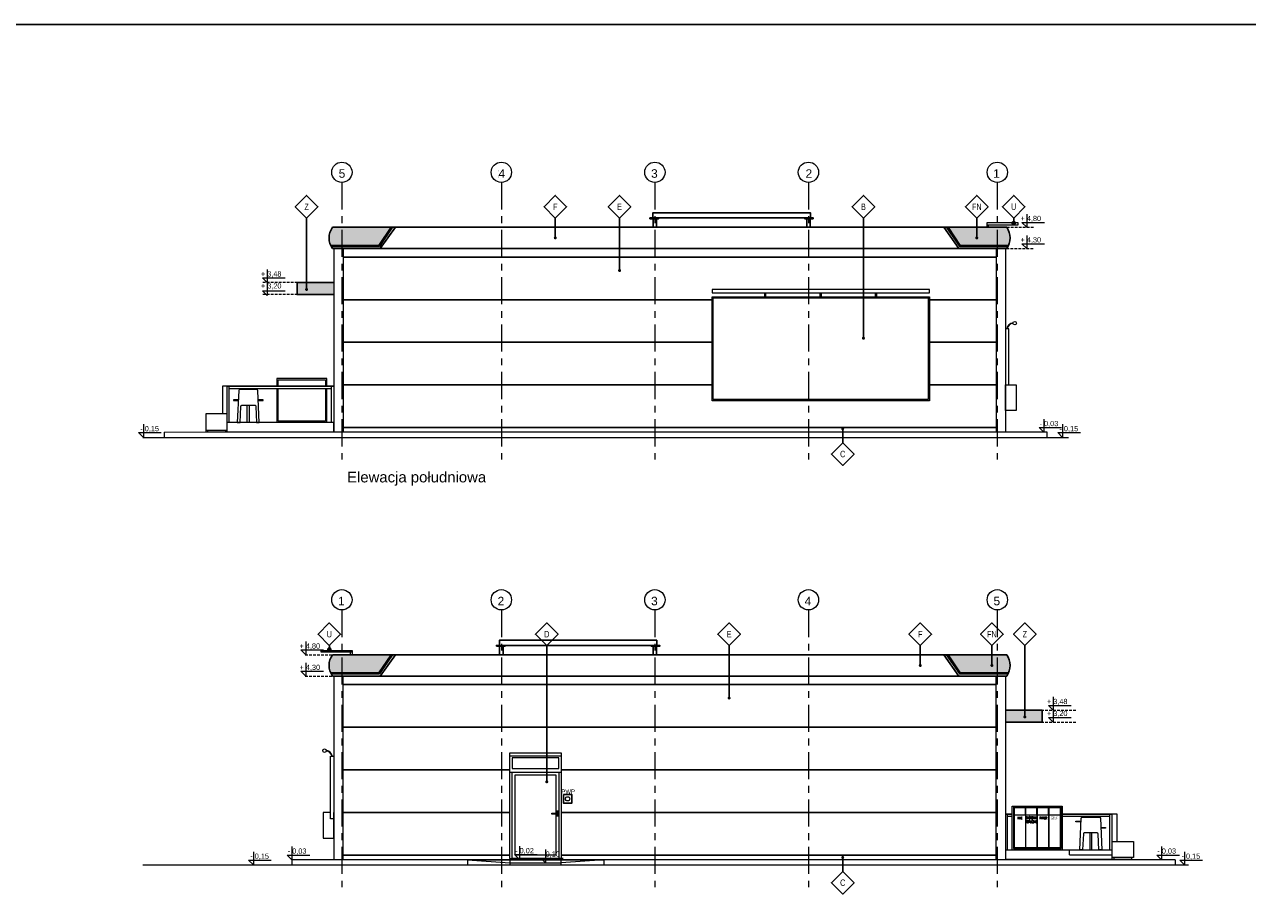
# Model space of a CAD drawing. Header units: centimetres. Extents: x 4120 to 19220, y -7417 to 180.
# Tile 153 of 223: x 10364 to 13232, y -1873 to 180. Entities that reach past the tile are written whole.
import ezdxf
from ezdxf.enums import TextEntityAlignment as Align

# ---------------------------------------------------------------- set-up
doc = ezdxf.new("R2010")
doc.units = ezdxf.units.CM
doc.linetypes.add('( Hidden )', pattern=[0.375, 0.25, -0.125])
doc.linetypes.add('Linia siatki', pattern=[22.225, 12.7, -3.175, 3.175, -3.175])
doc.layers.add('!UWAGI', color=6, linetype='Continuous', plot=False)
for name, color, linetype in [('0 @ 1', 7, 'Continuous'), ('a_blenda elewacyjna', 1, 'Continuous'), ('a_elewacje', 252, 'Continuous'), ('A_krawężniki', 8, 'Continuous'), ('A_okna', 3, 'Continuous'), ('A_opisy', 7, 'Continuous'), ('a_reklama', 30, 'Continuous')]:
    doc.layers.add(name, color=color, linetype=linetype)
for name, color, linetype, lineweight in [('A_Dach', 4, 'Continuous', 13), ('A_Osie', 8, 'Continuous', 9), ('INSTAL', 50, 'Continuous', 30), ('Instalacje elektryczne', 1, 'Continuous', 20), ('Instalacje gaz', 40, 'Continuous', 9), ('ogródek', 163, 'Continuous', 18)]:
    doc.layers.add(name, color=color, linetype=linetype, lineweight=lineweight)
doc.styles.add('Arial', font='arial.ttf', dxfattribs={"height": 25})
doc.styles.add('Arial_4', font='arial.ttf', dxfattribs={"height": 122.941617})
doc.styles.add('JACEK_07', font='SIMPLEX.SHX', dxfattribs={"width": 0.7})
doc.styles.add('PB-100', font='simplex.shx', dxfattribs={"width": 0.7, "height": 15})
doc.styles.get("Standard").update_dxf_attribs({"font": 'arial.ttf'})
doc.styles.add('style1', font='ARIALN.TTF', dxfattribs={"width": 0.9})
doc.dimstyles.new('ISO-25', dxfattribs={"dimtxt": 2.5, "dimasz": 2.5, "dimexe": 1.25, "dimexo": 0.625, "dimtad": 1, "dimtxsty": 'Standard', "dimcen": 2.5, "dimadec": 0, "dimazin": 0, "dimtfac": 1, "dimtmove": 0, "dimatfit": 3, "dimfxl": 1, "dimarcsym": 0})

# ---------------------------------------------------------------- blocks, each defined once
blk = doc.blocks.new('em4_el-ozn_50i100')
at = {"color": 3}
blk.add_lwpolyline([(0, -73.2), (26.5, -46.7), (0, -20.1), (-26.5, -46.7)], close=True, dxfattribs=at)
at = {"linetype": 'Continuous', "lineweight": 0, "style": 'PB-100', "width": 0.7}
blk.add_attdef('SYMBOL', text='', height=15, rotation=0, dxfattribs=at).set_placement((0, -46.7), align=Align.MIDDLE_CENTER)
blk = doc.blocks.new('Siatka - M_Symbol siatki - okrąg-24584-4 Piętro 2 bud 2 parter bud 1')
at = {"layer": 'A_Osie', "color": 7}
blk.add_circle((0, 0), 4.77, dxfattribs=at)

msp = doc.modelspace()

# ---------------------------------------------------------------- hatches: boundary and pattern name
at = {"layer": 'a_blenda elewacyjna', "true_color": 0xbb1e10}
for points in [[(11227.3, -295.73), (11086.44, -295.73, 0.282799), (11083.36, -340.73), (11196.37, -340.73)], [(12526.57, -295.73), (12667.44, -295.73, -0.282799), (12670.51, -340.73), (12557.51, -340.73)], [(11227.3, -1298.73), (11086.44, -1298.73, 0.282799), (11083.36, -1343.73), (11196.37, -1343.73)], [(12526.57, -1298.73), (12667.44, -1298.73, -0.282799), (12670.51, -1343.73), (12557.51, -1343.73)]]:
    msp.add_hatch(color=22, dxfattribs=at).paths.add_polyline_path(points)
at = {"layer": 'A_Dach'}
for points in [[(12687.38, -285.83, 1), (12680.29, -285.83, 1)], [(11082.55, -1286.14, 1), (11075.46, -1286.14, 1)]]:
    msp.add_hatch(color=3, dxfattribs=at).paths.add_polyline_path(points)
at = {"layer": 'a_elewacje', "true_color": 0x4c4a44}
for points in [[(11089.44, -425.62), (11003.44, -425.62), (11003.44, -453.73), (11089.44, -453.73), (11089.44, -453.73)], [(12664.44, -1428.62), (12750.44, -1428.62), (12750.44, -1456.73), (12664.44, -1456.73)]]:
    msp.add_hatch(color=59, dxfattribs=at).paths.add_polyline_path(points)

# ---------------------------------------------------------------- linework, layer by layer
at = {"layer": '!UWAGI'}
msp.add_lwpolyline([(19219.7, -7416.68), (4119.7, -7416.68), (4119.7, 180), (19219.7, 180)], close=True, dxfattribs=at)
at = {"layer": 'a_blenda elewacyjna', "color": 8}
for p, q in [((11850.94, -274.73), (11830.94, -274.73)), ((11838.44, -295.73), (11838.44, -275.73)), ((11846.44, -275.73), (11846.44, -295.73)), ((12213.94, -274.73), (12193.94, -274.73)), ((12198.44, -275.73), (12198.44, -295.73)), ((12206.44, -275.73), (12206.44, -295.73)), ((11470.94, -1277.74), (11490.94, -1277.74)), ((11478.44, -1278.74), (11478.44, -1298.73)), ((11486.44, -1278.74), (11486.44, -1298.73)), ((11833.94, -1277.74), (11853.94, -1277.74)), ((11838.44, -1278.74), (11838.44, -1298.73)), ((11846.44, -1298.73), (11846.44, -1278.74))]:
    msp.add_line(p, q, dxfattribs=at)
for points in [[(11850.94, -273.73), (11830.94, -273.73), (11830.94, -275.73), (11850.94, -275.73)], [(12206.99, -273.73), (11837.89, -273.73), (11837.89, -261.73), (12206.99, -261.73)], [(12213.94, -275.73), (12193.94, -275.73), (12193.94, -273.73), (12213.94, -273.73)], [(11470.94, -1278.74), (11490.94, -1278.74), (11490.94, -1276.74), (11470.94, -1276.74)], [(11477.89, -1276.74), (11846.99, -1276.74), (11846.99, -1264.74), (11477.89, -1264.74)], [(11833.94, -1276.74), (11853.94, -1276.74), (11853.94, -1278.74), (11833.94, -1278.74)]]:
    msp.add_lwpolyline(points, close=True, dxfattribs=at)
at = {"layer": 'a_blenda elewacyjna', "color": 16}
for points in [[(11082.15, -338.23), (11195.33, -338.23), (11224.01, -295.73)], [(11083.36, -340.73), (11196.37, -340.73), (11227.3, -295.73)], [(12670.51, -340.73), (12557.51, -340.73), (12526.57, -295.73)], [(12671.72, -338.23), (12558.55, -338.23), (12529.87, -295.73)], [(11082.15, -1341.23), (11195.33, -1341.23), (11224.01, -1298.73)], [(11083.36, -1343.73), (11196.37, -1343.73), (11227.3, -1298.73)], [(12670.51, -1343.73), (12557.51, -1343.73), (12526.57, -1298.73)], [(12671.72, -1341.23), (12558.55, -1341.23), (12529.87, -1298.73)]]:
    msp.add_lwpolyline(points, dxfattribs=at)
at = {"layer": 'a_blenda elewacyjna', "color": 8}
for points in [[(11086.44, -345.73), (11198.44, -345.73), (11233.95, -295.73)], [(12526.57, -295.73), (11227.3, -295.73)], [(12667.44, -345.73), (12555.44, -345.73), (12519.93, -295.73)], [(11198.44, -345.73), (12555.44, -345.73)], [(11086.44, -1348.73), (11198.44, -1348.73), (11233.95, -1298.73)], [(12526.57, -1298.73), (11227.3, -1298.73)], [(12667.44, -1348.73), (12555.44, -1348.73), (12519.93, -1298.73)], [(11198.44, -1348.73), (12555.44, -1348.73)]]:
    msp.add_lwpolyline(points, dxfattribs=at)
at = {"layer": 'a_blenda elewacyjna', "color": 16, "transparency": 33554559}
for points in [[(11227.3, -295.73), (11086.44, -295.73)], [(12526.57, -295.73), (12667.44, -295.73)], [(11227.3, -1298.73), (11086.44, -1298.73)], [(12526.57, -1298.73), (12667.44, -1298.73)]]:
    msp.add_lwpolyline(points, dxfattribs=at)
at = {"layer": 'a_blenda elewacyjna', "color": 16}
for centre, start, end in [((11121.5, -320.73), 144.51066, 215.48934), ((12632.38, -320.73), 324.51066, 35.48934), ((11121.5, -1323.73), 144.51066, 215.48934), ((12632.38, -1323.73), 324.51066, 35.48934)]:
    msp.add_arc(centre, 43.06, start, end, dxfattribs=at)
at = {"layer": 'A_Dach', "color": 8}
for points in [[(12621.1, -289.73), (12694.1, -289.73), (12694.1, -285.73), (12621.1, -285.73), (12621.1, -295.73), (12625.1, -295.73), (12625.1, -289.73)], [(11132.77, -1292.73), (11059.77, -1292.73), (11059.77, -1288.73), (11132.77, -1288.73), (11132.77, -1298.73)], [(11128.77, -1298.73), (11128.77, -1292.73)]]:
    msp.add_lwpolyline(points, dxfattribs=at)
at = {"layer": 'a_elewacje', "transparency": 33554534}
for p, q in [((12642.44, -365.73), (11111.44, -365.73)), ((11976.46, -465.73), (11111.44, -465.73)), ((12642.44, -465.73), (12486.46, -465.73)), ((11976.46, -565.73), (11111.44, -565.73)), ((12642.44, -565.73), (12486.46, -565.73)), ((11976.46, -665.73), (11111.44, -665.73)), ((12642.44, -665.73), (12486.46, -665.73)), ((12642.44, -765.73), (11111.44, -765.73)), ((12642.44, -1368.73), (11111.44, -1368.73)), ((12642.44, -1468.73), (11111.44, -1468.73)), ((11502.44, -1568.73), (11111.44, -1568.73)), ((12642.44, -1568.73), (11622.44, -1568.73)), ((11502.44, -1668.73), (11111.44, -1668.73)), ((12642.44, -1668.73), (11622.44, -1668.73)), ((11502.44, -1768.73), (11111.44, -1768.73)), ((12642.44, -1768.73), (11622.44, -1768.73))]:
    msp.add_line(p, q, dxfattribs=at)
at = {"layer": 'a_elewacje', "lineweight": 0}
for p, q in [((11111.44, -1778.73), (11111.44, -1348.73)), ((12642.44, -1778.73), (12642.44, -1348.73)), ((11089.44, -1778.73), (12664.44, -1778.73))]:
    msp.add_line(p, q, dxfattribs=at)
for points in [[(11089.44, -345.73), (11089.44, -775.73)], [(11111.44, -345.73), (11111.44, -775.73)], [(12642.44, -345.73), (12642.44, -775.73)], [(12664.44, -345.73), (12664.44, -775.73)], [(11089.44, -1348.73), (11089.44, -1778.73)], [(12664.44, -1348.73), (12664.44, -1778.73), (12664.44, -1778.73)]]:
    msp.add_lwpolyline(points, dxfattribs=at)
at = {"layer": 'a_elewacje', "color": 59, "true_color": 0x4c4a44}
for points in [[(11089.44, -425.62), (11003.44, -425.62), (11003.44, -453.73), (11089.44, -453.73)], [(12664.44, -1428.62), (12750.44, -1428.62), (12750.44, -1456.73), (12664.44, -1456.73)]]:
    msp.add_lwpolyline(points, dxfattribs=at)
at = {"layer": 'a_elewacje'}
msp.add_lwpolyline([(12664.44, -775.73), (12762.44, -776.73)], dxfattribs=at)
at = {"layer": 'A_krawężniki', "lineweight": 0}
for p, q in [((10641.44, -788.73), (12812.44, -788.73)), ((10691.44, -776.73), (11089.44, -775.73)), ((10691.44, -776.73), (10691.44, -788.73)), ((11089.44, -775.73), (12664.44, -775.73)), ((12762.44, -788.73), (12762.44, -776.73)), ((10641.44, -1791.73), (13093.44, -1791.73)), ((13062.44, -1779.73), (13062.44, -1791.73))]:
    msp.add_line(p, q, dxfattribs=at)
for points in [[(11089.44, -1778.73), (10991.44, -1779.73)], [(11403.07, -1779.73), (10991.44, -1779.73), (10991.44, -1791.73)], [(11403.07, -1779.73), (11403.07, -1791.73)], [(11403.07, -1779.73), (11502.44, -1786.73)], [(11403.07, -1779.73), (11502.44, -1779.73), (11502.44, -1791.73)], [(11502.44, -1779.73), (11622.44, -1779.73)], [(11502.44, -1786.73), (11622.44, -1786.73)], [(11722.44, -1779.73), (11622.44, -1786.73)], [(11622.44, -1791.73), (11622.44, -1779.73), (11722.44, -1779.73)], [(11722.44, -1779.73), (11722.44, -1791.73)], [(13062.44, -1779.73), (11722.44, -1779.73)]]:
    msp.add_lwpolyline(points, dxfattribs=at)
at = {"layer": 'A_okna', "color": 251, "lineweight": 0}
for points in [[(11502.44, -1776.73), (11502.44, -1528.73), (11622.44, -1528.73), (11622.44, -1776.73)], [(11502.44, -1573.79), (11622.44, -1573.79)], [(11507.44, -1573.79), (11617.44, -1573.79), (11617.44, -1776.73), (11507.44, -1776.73), (11507.44, -1573.79)], [(11610.44, -1672.65), (11610.44, -1768.73), (11514.44, -1768.73), (11514.44, -1580.79), (11610.44, -1580.79), (11610.44, -1670.19)], [(11612.7, -1672.65), (11612.7, -1676.83), (11615.28, -1676.83), (11615.28, -1665.44), (11612.7, -1665.44), (11612.7, -1670.19)], [(11502.44, -1776.73), (11622.44, -1776.73)], [(11502.44, -1776.73), (11502.44, -1778.73)], [(11622.44, -1776.73), (11622.44, -1778.73)]]:
    msp.add_lwpolyline(points, dxfattribs=at)
for points in [[(11622.44, -1536.73), (11502.44, -1536.73), (11502.44, -1528.73), (11622.44, -1528.73)], [(11617.44, -1565.79), (11617.44, -1540.79), (11507.44, -1540.79), (11507.44, -1565.79)], [(11613.8, -1670.19), (11613.8, -1672.65), (11600.52, -1672.65), (11600.52, -1670.19)]]:
    msp.add_lwpolyline(points, close=True, dxfattribs=at)
at = {"layer": 'A_opisy', "color": 251, "linetype": '( Hidden )', "lineweight": 0, "ltscale": 25}
for p, q in [((12667.44, -295.73), (12731.71, -295.73)), ((12667.39, -345.73), (12731.66, -345.73)), ((11013.45, -425.62), (10922.17, -425.62)), ((11013.45, -453.73), (10922.17, -453.73)), ((11022.21, -1298.73), (11086.49, -1298.73)), ((11022.16, -1348.73), (11086.44, -1348.73)), ((12739.04, -1428.62), (12830.31, -1428.62)), ((12739.04, -1456.73), (12830.31, -1456.73))]:
    msp.add_line(p, q, dxfattribs=at)
at = {"layer": 'A_opisy', "color": 3}
for points in [[(12683.84, -285.83), (12683.84, -274.13)], [(11079.01, -1286.14), (11079.01, -1277.13)]]:
    msp.add_lwpolyline(points, dxfattribs=at)
at = {"layer": 'A_opisy', "color": 7, "lineweight": 0}
for points in [[(12714.41, -264.7), (12714.41, -295.63), (12703.24, -284.45), (12756.17, -284.45)], [(12714.46, -314.8), (12714.46, -345.73), (12703.29, -334.55), (12756.22, -334.55)], [(10933.49, -394.69), (10933.49, -425.62), (10922.32, -414.44), (10975.25, -414.44)], [(10933.49, -425.01), (10933.49, -455.94), (10922.32, -444.76), (10975.25, -444.76)], [(10642.92, -757.8), (10642.92, -788.73), (10631.75, -777.55), (10684.68, -777.55)], [(12754.5, -745.8), (12754.5, -776.73), (12743.32, -765.55), (12796.25, -765.55)], [(12798.43, -757.8), (12798.43, -788.73), (12787.25, -777.55), (12840.18, -777.55)], [(11023.66, -1267.71), (11023.66, -1298.64), (11012.48, -1287.46), (11065.41, -1287.46)], [(11023.7, -1317.8), (11023.7, -1348.73), (11012.53, -1337.56), (11065.46, -1337.56)], [(12776.72, -1397.7), (12776.72, -1428.62), (12765.55, -1417.45), (12818.48, -1417.45)], [(12776.72, -1425.8), (12776.72, -1456.73), (12765.55, -1445.56), (12818.48, -1445.56)], [(10991.44, -1748.8), (10991.44, -1779.73), (10980.26, -1768.56), (11033.19, -1768.56)], [(11524.78, -1747.8), (11524.78, -1778.73), (11513.6, -1767.56), (11566.53, -1767.56)], [(13030.7, -1748.8), (13030.7, -1779.73), (13019.53, -1768.56), (13072.46, -1768.56)], [(10900.83, -1760.8), (10900.83, -1791.73), (10889.66, -1780.56), (10942.59, -1780.56)], [(11585.72, -1755.8), (11585.72, -1786.73), (11574.55, -1775.56), (11627.48, -1775.56)], [(13084.67, -1760.8), (13084.67, -1791.73), (13073.49, -1780.56), (13126.42, -1780.56)]]:
    msp.add_lwpolyline(points, dxfattribs=at)
at = {"layer": 'A_opisy', "color": 3}
for centre in [(12683.84, -285.83), (11079.01, -1286.14)]:
    msp.add_circle(centre, 3.54, dxfattribs=at)
at = {"layer": 'A_Osie', "linetype": 'Linia siatki', "ltscale": 5}
for p, q in [((11108.44, -190.73), (11108.44, -840.73)), ((11482.44, -190.73), (11482.44, -840.73)), ((11842.44, -190.73), (11842.44, -840.73)), ((12645.44, -190.73), (12645.44, -840.73)), ((11108.44, -1193.73), (11108.44, -1843.73)), ((11482.44, -1193.73), (11482.44, -1843.73)), ((11842.44, -1193.73), (11842.44, -1843.73)), ((12202.44, -1193.73), (12202.44, -1843.73)), ((12645.44, -1193.73), (12645.44, -1843.73))]:
    msp.add_line(p, q, dxfattribs=at)
at = {"layer": 'a_reklama', "lineweight": 0}
for points in [[(11976.46, -441.73), (11976.46, -449.73), (12486.46, -449.73), (12486.46, -441.73), (11976.46, -441.73)], [(12099.96, -458.73), (12099.96, -449.73)], [(12102.96, -458.73), (12102.96, -449.73)], [(12229.96, -458.73), (12229.96, -449.73)], [(12232.96, -458.73), (12232.96, -449.73)], [(12359.96, -458.73), (12359.96, -449.73)], [(12362.96, -458.73), (12362.96, -449.73)], [(12672.44, -665.73), (12672.44, -533.73), (12664.44, -533.73), (12664.44, -665.73)]]:
    msp.add_lwpolyline(points, dxfattribs=at)
for points in [[(11976.46, -458.73), (12486.46, -458.73), (12486.46, -702.73), (11976.46, -702.73)], [(11979.46, -461.73), (12483.46, -461.73), (12483.46, -699.73), (11979.46, -699.73)], [(11089.44, -1683.64), (11081.44, -1683.64), (11081.44, -1536.64), (11089.44, -1536.64)]]:
    msp.add_lwpolyline(points, close=True, dxfattribs=at)
for centre in [(12686.21, -520.73), (11067.67, -1523.64)]:
    msp.add_circle(centre, 4, dxfattribs=at)
for centre, radius, start, end in [((12685.33, -538.17), 18.47, 99.50086, 166.07657), ((12685.33, -538.17), 17.47, 100.27115, 165.26183), ((11068.55, -1541.08), 18.47, 13.92343, 80.49914), ((11068.55, -1541.08), 17.47, 14.73817, 79.72885)]:
    msp.add_arc(centre, radius, start, end, dxfattribs=at)
at = {"layer": 'INSTAL', "color": 10}
msp.add_lwpolyline([(11627.79, -1626.73), (11647.79, -1626.73), (11647.79, -1646.73), (11627.79, -1646.73)], close=True, dxfattribs=at)
at = {"layer": 'Instalacje elektryczne'}
msp.add_circle((11637.79, -1636.73), 5, dxfattribs=at)
at = {"layer": 'Instalacje gaz'}
for points in [[(12664.44, -665.73), (12689.44, -665.73), (12689.44, -725.73), (12664.44, -725.73), (12664.44, -665.73)], [(11081.44, -1668.73), (11064.44, -1668.73), (11064.44, -1728.73), (11089.44, -1728.73), (11089.44, -1668.73)]]:
    msp.add_lwpolyline(points, dxfattribs=at)
at = {"layer": 'ogródek', "lineweight": 18}
for p, q in [((11073.12, -650.73), (10956.12, -650.73)), ((10956.12, -650.73), (10956.12, -668.73)), ((11073.12, -668.73), (11073.12, -650.73)), ((11073.2, -668.73), (10828.2, -668.73)), ((10828.2, -668.73), (10828.2, -733.73)), ((10839.2, -775.73), (10839.2, -668.73)), ((11073.2, -669.73), (10839.2, -669.73)), ((10844.2, -753.73), (10844.2, -668.73)), ((11073.2, -674.73), (10844.2, -674.73)), ((10956.12, -674.73), (10956.12, -753.73)), ((11073.12, -753.73), (11073.12, -674.73)), ((11089.2, -668.73), (11073.2, -668.73)), ((11089.2, -669.73), (11073.2, -669.73)), ((11084.2, -674.73), (11073.2, -674.73)), ((11084.2, -753.73), (11084.2, -669.73)), ((10839.2, -733.73), (10789.2, -733.73)), ((10789.2, -733.73), (10789.2, -775.73)), ((10789.2, -771.73), (10839.2, -771.73)), ((10793.2, -771.73), (10793.2, -775.73)), ((10835.2, -771.73), (10835.2, -775.73)), ((11089.2, -753.73), (10839.2, -753.73)), ((12680.44, -1677.73), (12680.52, -1653.73)), ((12680.52, -1653.73), (12797.52, -1653.73)), ((12711.25, -1674.27), (12711.25, -1657.86)), ((12712.41, -1674.27), (12712.41, -1657.86)), ((12738.44, -1674.27), (12738.44, -1657.86)), ((12739.66, -1674.27), (12739.66, -1657.86)), ((12765.69, -1674.27), (12765.69, -1657.86)), ((12767.26, -1674.27), (12767.26, -1657.86)), ((12797.52, -1653.73), (12797.52, -1677.73)), ((12664.44, -1671.73), (12680.44, -1671.73)), ((12664.44, -1672.73), (12680.44, -1672.73)), ((12669.44, -1756.73), (12669.44, -1672.73)), ((12669.44, -1677.73), (12680.44, -1677.73)), ((12680.52, -1756.73), (12680.52, -1677.73)), ((12797.52, -1671.73), (12925.44, -1671.73)), ((12797.52, -1672.73), (12914.44, -1672.73)), ((12797.52, -1677.73), (12797.52, -1756.73)), ((12797.52, -1677.73), (12909.44, -1677.73)), ((12909.44, -1756.73), (12909.44, -1671.73)), ((12914.44, -1778.73), (12914.44, -1671.73)), ((12925.44, -1671.73), (12925.44, -1736.73)), ((12914.44, -1736.73), (12964.44, -1736.73)), ((12964.44, -1736.73), (12964.44, -1774.73)), ((12664.44, -1756.73), (12664.44, -1778.73)), ((12664.44, -1756.73), (12914.44, -1756.73)), ((12814.44, -1767.73), (12814.44, -1756.73)), ((12814.44, -1767.73), (12914.44, -1767.73)), ((12964.44, -1774.73), (12914.44, -1774.73)), ((12918.44, -1774.73), (12918.44, -1778.73)), ((12960.44, -1774.73), (12960.44, -1778.73))]:
    msp.add_line(p, q, dxfattribs=at)
for points in [[(10958.69, -668.73), (10958.69, -653.35), (11069.98, -653.35), (11069.98, -668.73)], [(11069.98, -674.73), (11069.98, -750.43), (10958.69, -750.43), (10958.69, -674.73)], [(11089.2, -668.73), (11089.2, -669.73)], [(10865.43, -700.9), (10854.12, -700.9), (10854.12, -702.5), (10865.35, -702.5)], [(10886.37, -753.73), (10886.37, -713.17)], [(10891.37, -713.17), (10891.37, -753.73), (10886.37, -753.73)], [(10924.12, -700.9), (10912.45, -700.9)], [(10912.52, -702.5), (10924.12, -702.5), (10924.12, -700.9)], [(10789.2, -775.73), (11089.2, -775.73), (11089.2, -753.73)], [(12664.44, -1671.73), (12664.44, -1672.73)], [(12664.44, -1671.73), (12664.44, -1672.73)], [(12829.52, -1688.91), (12841.18, -1688.91)], [(12841.11, -1690.51), (12829.52, -1690.51), (12829.52, -1688.91)], [(12862.26, -1716.18), (12862.26, -1756.73), (12867.26, -1756.73)], [(12867.26, -1756.73), (12867.26, -1716.18)], [(12888.21, -1703.91), (12899.52, -1703.91), (12899.52, -1705.51), (12888.28, -1705.51)], [(12960.44, -1778.73), (12664.44, -1778.73)]]:
    msp.add_lwpolyline(points, dxfattribs=at)
for points in [[(10914.79, -753.73), (10911.52, -679.7, 0.3652837), (10908.43, -676.34), (10869.43, -676.34, 0.374597), (10866.45, -678.94), (10862.97, -753.73), (10869.79, -753.73), (10871.57, -716.24, -0.3433769), (10874.19, -713.18), (10886.37, -713.17)], [(10886.37, -713.17), (10903.82, -713.16, -0.4562279), (10906.38, -716.11), (10908.09, -753.73), (10914.79, -753.73)], [(12838.85, -1756.73), (12842.12, -1682.7, -0.3652837), (12845.21, -1679.35), (12884.21, -1679.35, -0.374597), (12887.19, -1681.95), (12890.66, -1756.73), (12883.85, -1756.73), (12882.06, -1719.24, 0.3433769), (12879.44, -1716.19), (12867.26, -1716.18)], [(12867.26, -1716.18), (12849.82, -1716.16, 0.4562279), (12847.26, -1719.11), (12845.54, -1756.73), (12838.85, -1756.73)]]:
    msp.add_lwpolyline(points, format="xyb", dxfattribs=at)
for points in [[(12683.65, -1753.44), (12794.95, -1753.44), (12794.95, -1656.36), (12683.65, -1656.36)], [(12793.29, -1657.86), (12685.21, -1657.86), (12685.21, -1751.86), (12793.29, -1751.86)], [(12685.21, -1674.27), (12711.25, -1674.27), (12711.25, -1751.86), (12685.21, -1751.86)], [(12712.41, -1674.27), (12738.44, -1674.27), (12738.44, -1751.86), (12712.41, -1751.86)], [(12739.66, -1674.27), (12765.69, -1674.27), (12765.69, -1751.86), (12739.66, -1751.86)], [(12767.26, -1674.27), (12793.29, -1674.27), (12793.29, -1751.86), (12767.26, -1751.86)]]:
    msp.add_lwpolyline(points, close=True, dxfattribs=at)

# ---------------------------------------------------------------- block references
at = {"color": 6}
ref = msp.add_blockref('em4_el-ozn_50i100', (11025.65, -201.01), dxfattribs=dict(at, xscale=-1, rotation=0.003234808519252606))
ref.add_attrib('SYMBOL', 'Z', dxfattribs={"layer": '0 @ 1', "linetype": 'Continuous', "lineweight": 0, "height": 15, "rotation": 0.00323, "style": 'style1', "width": 0.9}).set_placement((11025.65, -247.68), align=Align.MIDDLE)
ref = msp.add_blockref('em4_el-ozn_50i100', (11759.53, -200.93), dxfattribs=dict(at, xscale=-1, rotation=0.003234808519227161))
ref.add_attrib('SYMBOL', 'E', dxfattribs={"layer": '0 @ 1', "linetype": 'Continuous', "lineweight": 0, "height": 15, "rotation": 0.00323, "style": 'style1', "width": 0.9}).set_placement((11759.53, -247.6), align=Align.MIDDLE)
ref = msp.add_blockref('em4_el-ozn_50i100', (12331.53, -200.93), dxfattribs=dict(at, xscale=-1, rotation=0.003234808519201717))
ref.add_attrib('SYMBOL', 'B', dxfattribs={"layer": '0 @ 1', "linetype": 'Continuous', "lineweight": 0, "height": 15, "rotation": 0.00323, "style": 'style1', "width": 0.9}).set_placement((12331.53, -247.6), align=Align.MIDDLE)
ref = msp.add_blockref('em4_el-ozn_50i100', (11588.96, -1203.93), dxfattribs=dict(at, rotation=0.0009039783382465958))
ref.add_attrib('SYMBOL', 'D', dxfattribs={"layer": '0 @ 1', "linetype": 'Continuous', "lineweight": 0, "height": 15, "rotation": 0.00091, "style": 'style1', "width": 0.9}).set_placement((11588.96, -1250.6), align=Align.MIDDLE)
ref = msp.add_blockref('em4_el-ozn_50i100', (12016.45, -1203.93), dxfattribs=dict(at, xscale=-1, rotation=0.003234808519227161))
ref.add_attrib('SYMBOL', 'E', dxfattribs={"layer": '0 @ 1', "linetype": 'Continuous', "lineweight": 0, "height": 15, "rotation": 0.00323, "style": 'style1', "width": 0.9}).set_placement((12016.45, -1250.6), align=Align.MIDDLE)
ref = msp.add_blockref('em4_el-ozn_50i100', (12709.94, -1203.92), dxfattribs=dict(at, xscale=-1, rotation=0.003234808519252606))
ref.add_attrib('SYMBOL', 'Z', dxfattribs={"layer": '0 @ 1', "linetype": 'Continuous', "lineweight": 0, "height": 15, "rotation": 0.00323, "style": 'style1', "width": 0.9}).set_placement((12709.94, -1250.59), align=Align.MIDDLE)
at = {"layer": 'A_opisy', "color": 6}
ref = msp.add_blockref('em4_el-ozn_50i100', (11608.95, -200.93), dxfattribs=dict(at, xscale=-1, rotation=0.003234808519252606))
ref.add_attrib('SYMBOL', 'F', dxfattribs={"layer": '0 @ 1', "linetype": 'Continuous', "lineweight": 0, "height": 15, "rotation": 0.00323, "style": 'style1', "width": 0.9}).set_placement((11608.95, -247.6), align=Align.MIDDLE)
ref = msp.add_blockref('em4_el-ozn_50i100', (12597.3, -200.93), dxfattribs=dict(at, xscale=-1, rotation=0.003234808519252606))
ref.add_attrib('SYMBOL', 'FN', dxfattribs={"layer": '0 @ 1', "linetype": 'Continuous', "lineweight": 0, "height": 15, "rotation": 0.00323, "style": 'style1', "width": 0.9}).set_placement((12597.3, -247.6), align=Align.MIDDLE)
ref = msp.add_blockref('em4_el-ozn_50i100', (12683.83, -200.93), dxfattribs=dict(at, xscale=-1, rotation=0.003234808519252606))
ref.add_attrib('SYMBOL', 'U', dxfattribs={"layer": '0 @ 1', "linetype": 'Continuous', "lineweight": 0, "height": 15, "rotation": 0.00323, "style": 'style1', "width": 0.9}).set_placement((12683.83, -247.6), align=Align.MIDDLE)
at = {"layer": 'A_opisy', "color": 1}
ref = msp.add_blockref('em4_el-ozn_50i100', (12282.88, -874.45), dxfattribs=dict(at, xscale=-1, rotation=179.9994106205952))
ref.add_attrib('SYMBOL', 'C', dxfattribs={"layer": '0 @ 1', "linetype": 'Continuous', "lineweight": 0, "height": 15, "rotation": 359.9994, "style": 'style1', "width": 0.9}).set_placement((12282.88, -827.78), align=Align.MIDDLE)
at = {"layer": 'A_opisy', "color": 6}
ref = msp.add_blockref('em4_el-ozn_50i100', (11079, -1203.93), dxfattribs=dict(at, xscale=-1, rotation=0.003234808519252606))
ref.add_attrib('SYMBOL', 'U', dxfattribs={"layer": '0 @ 1', "linetype": 'Continuous', "lineweight": 0, "height": 15, "rotation": 0.00323, "style": 'style1', "width": 0.9}).set_placement((11079, -1250.6), align=Align.MIDDLE)
ref = msp.add_blockref('em4_el-ozn_50i100', (12464.82, -1203.93), dxfattribs=dict(at, xscale=-1, rotation=0.003234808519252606))
ref.add_attrib('SYMBOL', 'F', dxfattribs={"layer": '0 @ 1', "linetype": 'Continuous', "lineweight": 0, "height": 15, "rotation": 0.00323, "style": 'style1', "width": 0.9}).set_placement((12464.82, -1250.6), align=Align.MIDDLE)
ref = msp.add_blockref('em4_el-ozn_50i100', (12632.79, -1203.93), dxfattribs=dict(at, xscale=-1, rotation=0.003234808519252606))
ref.add_attrib('SYMBOL', 'FN', dxfattribs={"layer": '0 @ 1', "linetype": 'Continuous', "lineweight": 0, "height": 15, "rotation": 0.00323, "style": 'style1', "width": 0.9}).set_placement((12632.79, -1250.6), align=Align.MIDDLE)
at = {"layer": 'A_opisy', "color": 1}
ref = msp.add_blockref('em4_el-ozn_50i100', (12282.88, -1880.14), dxfattribs=dict(at, xscale=-1, rotation=179.9994106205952))
ref.add_attrib('SYMBOL', 'C', dxfattribs={"layer": '0 @ 1', "linetype": 'Continuous', "lineweight": 0, "height": 15, "rotation": 359.9994, "style": 'style1', "width": 0.9}).set_placement((12282.88, -1833.47), align=Align.MIDDLE)
at = {"layer": 'A_Osie', "color": 10, "lineweight": 5, "xscale": 4.999999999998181, "yscale": 4.999999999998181, "zscale": 4.999999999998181}
for p in [(11108.44, -166.85), (12645.44, -166.85)]:
    msp.add_blockref('Siatka - M_Symbol siatki - okrąg-24584-4 Piętro 2 bud 2 parter bud 1', p, dxfattribs=at)

# ---------------------------------------------------------------- texts
at = {"layer": 'A_opisy', "lineweight": 0, "style": 'Arial'}
msp.add_text('Elewacja południowa', height=25, dxfattribs=at).set_placement((11120.63, -894.37))
at = {"layer": 'A_opisy', "color": 7, "lineweight": 0, "line_spacing_factor": 0.938532, "style": 'Arial_4'}
for s, insert, char_height, width, attachment_point in [(' + 4,80', (12748.07, -269.02), 12.294, 62.55, 3), (' + 4,30', (12748.12, -319.12), 12.294, 62.55, 3), (' + 3,48', (10966.8, -399.12), 12.294, 62.55, 3), (' + 3,20', (10966.8, -427.12), 12.294, 62.55, 3), ('\\pxi-3,l4,t4;- 0,15', (10623.37, -762.12), 12.2942, 91.62, 1), (' - 0,03', (12739.73, -750.12), 12.294, 62.55, 1), ('\\pxi-3,l4,t4;- 0,15', (12778.88, -762.12), 12.2942, 91.62, 1), (' + 4,80', (11057.31, -1272.02), 12.294, 62.55, 3), (' + 4,30', (11057.36, -1322.12), 12.294, 62.55, 3), (' + 3,48', (12810.03, -1402.12), 12.294, 62.55, 3), (' + 3,20', (12810.03, -1430.12), 12.294, 62.55, 3), ('\\pxi-3,l4,t4;- 0,15', (10881.28, -1765.12), 12.2942, 91.62, 1), (' - 0,03', (10976.67, -1753.12), 12.294, 62.55, 1), (' - 0,02', (11510.01, -1752.12), 12.294, 62.55, 1), (' - 0,10', (11570.96, -1760.12), 12.294, 62.55, 1), (' - 0,03', (13015.93, -1753.12), 12.294, 62.55, 1), ('\\pxi-3,l4,t4;- 0,15', (13065.12, -1765.12), 12.2942, 91.62, 1)]:
    msp.add_mtext(s, dxfattribs=dict(at, insert=insert, char_height=char_height, width=width, attachment_point=attachment_point))
at = {"layer": 'INSTAL', "color": 10, "linetype": 'ByBlock', "style": 'Arial', "width": 0.8}
msp.add_text('PWP', height=10, dxfattribs=at).set_placement((11639.16, -1619.76), align=Align.MIDDLE_CENTER)
at = {"layer": 'ogródek', "lineweight": 18, "style": 'JACEK_07', "text_generation_flag": 6, "width": 0.5}
for s, p in [('INNE', (12698.8, -1681.59)), ('TWORZYWA', (12725.61, -1681.45)), ('SZTUCZNE', (12725.57, -1690.38)), ('PAPIER', (12753.24, -1681.59)), ('SZKŁO', (12779.11, -1681.59))]:
    msp.add_text(s, height=6, rotation=180, dxfattribs=at).set_placement(p, align=Align.MIDDLE_CENTER)

# ---------------------------------------------------------------- leaders
at = {"color": 3, "ltscale": 50}
for points, override in [([(11025.65, -441.7), (11025.65, -274.21), (11025.51, -345.83)], {"dimasz": 7, "dimgap": 0, "dimtad": 0, "dimtxsty": 'Standard', "dimldrblk": 'Dot'}), ([(11608.95, -320.79), (11608.95, -306.61), (11608.95, -274.13)], {"dimasz": 7, "dimgap": 0, "dimtad": 0, "dimldrblk": 'Dot'}), ([(11759.55, -397.21), (11759.53, -306.61), (11759.53, -274.13)], {"dimasz": 7, "dimgap": 0, "dimtad": 0, "dimtxsty": 'Standard', "dimldrblk": 'Dot'}), ([(12331.55, -556.04), (12331.53, -465.44), (12331.53, -274.13)], {"dimasz": 7, "dimgap": 0, "dimtad": 0, "dimtxsty": 'Standard', "dimldrblk": 'Dot'}), ([(12597.31, -320.79), (12597.3, -306.61), (12597.31, -274.13)], {"dimasz": 7, "dimgap": 0, "dimtad": 0, "dimtxsty": 'Standard', "dimldrblk": 'Dot'}), ([(12282.86, -768.55), (12282.86, -791.2), (12282.88, -801.25)], {"dimasz": 7, "dimgap": 0, "dimtad": 0, "dimtxsty": 'Standard', "dimldrblk": 'Dot'}), ([(11588.96, -1596.77), (11588.98, -1342.73), (11588.96, -1277.13)], {"dimasz": 7, "dimgap": 0, "dimtad": 0, "dimtxsty": 'Standard', "dimldrblk": 'Dot'}), ([(12016.47, -1400.21), (12016.45, -1309.62), (12016.46, -1277.13)], {"dimasz": 7, "dimgap": 0, "dimtad": 0, "dimtxsty": 'Standard', "dimldrblk": 'Dot'}), ([(12464.83, -1323.8), (12464.82, -1309.62), (12464.82, -1277.13)], {"dimasz": 7, "dimgap": 0, "dimtad": 0, "dimldrblk": 'Dot'}), ([(12632.8, -1323.8), (12632.79, -1309.62), (12632.79, -1277.13)], {"dimasz": 7, "dimgap": 0, "dimtad": 0, "dimldrblk": 'Dot'}), ([(12709.94, -1444.6), (12709.94, -1277.12), (12709.8, -1348.73)], {"dimasz": 7, "dimgap": 0, "dimtad": 0, "dimtxsty": 'Standard', "dimldrblk": 'Dot'}), ([(12282.86, -1774.24), (12282.86, -1796.89), (12282.88, -1806.94)], {"dimasz": 7, "dimgap": 0, "dimtad": 0, "dimtxsty": 'Standard', "dimldrblk": 'Dot'})]:
    msp.add_leader(points, dimstyle='ISO-25', override=override, dxfattribs=at)

# ---------------------------------------------------------------- next in the draw order: texts
at = {"layer": 'A_Osie', "color": 1, "char_height": 20, "width": 4.9901, "attachment_point": 5, "line_spacing_factor": 0.941778, "style": 'Arial', "bg_fill": 3, "box_fill_scale": 1.25, "bg_fill_color": 256, "bg_fill_true_color": 13158600, "bg_fill_transparency": 0}
for s, insert in [('5', (11108.67, -169.81)), ('2', (11481.32, -169.81)), ('3', (11841.32, -169.81)), ('2', (12203.55, -169.81)), ('1', (12643.46, -169.81)), ('1', (11107.32, -1172.81)), ('2', (11481.32, -1172.81)), ('3', (11841.32, -1172.81)), ('4', (12201.32, -1172.81)), ('5', (12644.32, -1172.81))]:
    msp.add_mtext(s, dxfattribs=dict(at, insert=insert))

# ---------------------------------------------------------------- next in the draw order: linework, layer by layer
at = {"layer": 'A_Osie', "linetype": 'Linia siatki', "ltscale": 5}
msp.add_line((12202.44, -190.73), (12202.44, -840.73), dxfattribs=at)

# ---------------------------------------------------------------- next in the draw order: block references
at = {"layer": 'A_Osie', "color": 10, "lineweight": 5, "xscale": 4.999999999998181, "yscale": 4.999999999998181, "zscale": 4.999999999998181}
for p in [(11482.44, -166.85), (11842.44, -166.85), (12202.44, -166.85), (11108.44, -1169.86), (11482.44, -1169.86), (11842.44, -1169.86), (12202.44, -1169.86), (12645.44, -1169.86)]:
    msp.add_blockref('Siatka - M_Symbol siatki - okrąg-24584-4 Piętro 2 bud 2 parter bud 1', p, dxfattribs=at)

# ---------------------------------------------------------------- next in the draw order: texts
at = {"layer": 'A_Osie', "color": 1, "insert": (11483.55, -169.81), "char_height": 20, "width": 4.9901, "attachment_point": 5, "line_spacing_factor": 0.941778, "style": 'Arial', "bg_fill": 3, "box_fill_scale": 1.25, "bg_fill_color": 256, "bg_fill_true_color": 13158600, "bg_fill_transparency": 0}
msp.add_mtext('4', dxfattribs=at)

doc.saveas('drawing.dxf')
